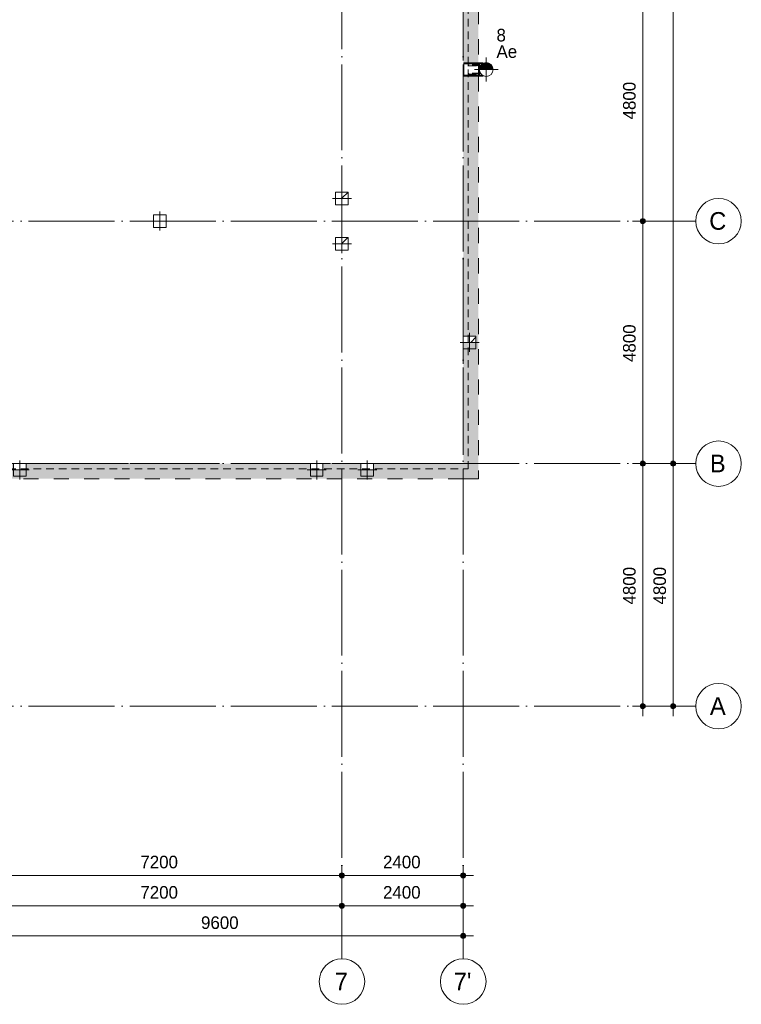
# Model space of a CAD drawing. Header units: millimetres. Extents: x -2900 to 56100, y -900 to 49332.
# Tile 7 of 9: x 41825 to 56100, y -900 to 18586. Entities that reach past the tile are written whole.
import ezdxf

# ---------------------------------------------------------------- set-up
doc = ezdxf.new("R2010")
doc.units = ezdxf.units.MM
for name, pattern in [('WSP_hartlijn', [800, 500, -100, 100, -100]), ('WSP_hhidden', [250, 150, -100]), ('WSP_hidden', [600, 300, -300]), ('WSP_stramienlijn', [2000, 1700, -150, 0, -150])]:
    doc.linetypes.add(name, pattern=pattern)
for name, color, linetype, lineweight in [('00_algemeen - 0_25mm', 2, 'Continuous', 18), ('00_algemeen - hartlijn', 7, 'WSP_hartlijn', 13), ('00_maatvoering', 8, 'Continuous', 13), ('00_maatvoering-100', 8, 'Continuous', 13), ('07_stramien', 4, 'Continuous', 13), ('16_funderingsconstructies', 2, 'Continuous', 18), ('16_structural foundations - tags', 7, 'Continuous', 18), ('28_hoofddraagconstructies - kolommen en liggers', 1, 'Continuous', 13)]:
    doc.layers.add(name, color=color, linetype=linetype, lineweight=lineweight)
doc.layers.add('00_algemeen - beyond', color=9, linetype='Continuous')
doc.styles.add('Revittext', font='txt', dxfattribs={"height": 350})
doc.styles.add('Revittext_1', font='txt', dxfattribs={"height": 250})
doc.dimstyles.new('WSP_25_-_transparant', dxfattribs={"dimscale": 304.8, "dimtxt": 252.223969, "dimasz": 1.312336, "dimexe": 0.656168, "dimexo": 0.0625, "dimgap": 0.213255, "dimtad": 1, "dimdec": 0, "dimzin": 0, "dimdsep": 46, "dimtxsty": 'Revittext_1', "dimblk1": 'DOTSMALL', "dimblk2": 'DOTSMALL', "dimsah": 1, "dimcen": 0.09, "dimdle": 0.656168, "dimazin": 0, "dimtfac": 1, "dimtdec": 4, "dimtix": 1, "dimtmove": 0, "dimatfit": 3, "dimfxl": 0.656168, "dimfxlon": 1, "dimtvp": 1, "dimtolj": 1, "dimtzin": 0, "dimarcsym": 2})
pattern_1 = [(45, (-47700, -9675), (-449.013, 449.013), []), (45, (-47541.25, -9675), (0, 898.026), []), (45, (-47858.75, -9675), (0, 898.026), [])]
pattern_2 = [(45, (-44600, -14600), (-449.013, 449.013), []), (45, (-44441.25, -14600), (0, 898.026), []), (45, (-44758.75, -14600), (0, 898.026), [])]
pattern_3 = [(45, (-48200, -15050), (-449.013, 449.013), []), (45, (-48041.25, -15050), (0, 898.026), []), (45, (-48358.75, -15050), (0, 898.026), [])]
pattern_4 = [(45, (-48200, -14150), (-449.013, 449.013), []), (45, (-48041.25, -14150), (0, 898.026), []), (45, (-48358.75, -14150), (0, 898.026), [])]
pattern_5 = [(45, (-50725, -12200), (-449.013, 449.013), []), (45, (-50566.25, -12200), (0, 898.0256), []), (45, (-50883.75, -12200), (0, 898.0256), [])]

# ---------------------------------------------------------------- blocks, each defined once
blk = doc.blocks.new('17_WSP_FD_beton - fundatiepaal v21-1 - ø273_285 _stalen buis_ met kopmoment-V122-palenplan - plot - 100')
at = {"layer": '16_funderingsconstructies'}
for points in [[(0, 136), (0, 0), (96, 97), (68, 118), (35, 132)], [(0, 0), (136, 0), (132, 35), (118, 68), (96, 96)], [(0, 0), (97, -97), (118, -68), (132, -35), (136, 0), (96, 0)], [(0, -36), (0, -137), (35, -132), (68, -118), (97, -97), (0, 0)]]:
    blk.add_hatch(color=256, dxfattribs=at).paths.add_polyline_path(points)
at = {"layer": '00_algemeen - 0_25mm'}
for p, q in [((0, 205), (0, -205)), ((205, 0), (-205, 0))]:
    blk.add_line(p, q, dxfattribs=at)
blk.add_circle((0, 0), 136, dxfattribs=at)
at = {"layer": '00_algemeen - hartlijn'}
for p, q in [((0, -237), (0, 236)), ((-237, 0), (236, 0))]:
    blk.add_line(p, q, dxfattribs=at)
blk = doc.blocks.new('17_WSP_FD_prefab - fundatiepaal v18-0 - 250x250-V105-palenplan - plot - 100')
at = {"layer": '16_funderingsconstructies', "lineweight": 13}
h = blk.add_hatch(dxfattribs=at)
h.set_pattern_fill('FP_79', color=10, style=0, pattern_type=2)
h.set_pattern_definition([(45, (-41825, -9675), (-449.013, 449.013), []), (45, (-41666.25, -9675), (0, 898.026), []), (45, (-41983.75, -9675), (0, 898.026), [])])
h.paths.add_polyline_path([(0, 0), (125, 0), (125, 125)])
at = {"layer": '00_algemeen - 0_25mm', "color": 8}
for p, q in [((-187.5, 0), (187.5, 0)), ((-125, 125), (125, 125)), ((-125, -125), (-125, 125)), ((0, 187.5), (0, -187.5)), ((125, 125), (125, -125)), ((125, -125), (-125, -125))]:
    blk.add_line(p, q, dxfattribs=at)
blk = doc.blocks.new('17_WSP_FD_prefab - fundatiepaal v18-0 - 250x250-V106-palenplan - plot - 100')
at = {"layer": '16_funderingsconstructies', "lineweight": 13}
h = blk.add_hatch(dxfattribs=at)
h.set_pattern_fill('FP_80', color=10, style=0, pattern_type=2)
h.set_pattern_definition(pattern_1)
h.paths.add_polyline_path([(-125, 0), (0, 0), (-125, 125)])
h = blk.add_hatch(dxfattribs=at)
h.set_pattern_fill('FP_80', color=10, style=0, pattern_type=2)
h.set_pattern_definition(pattern_1)
h.paths.add_polyline_path([(0, 0), (0, 125), (-125, 125)])
at = {"layer": '00_algemeen - 0_25mm', "color": 8}
for p, q in [((-187.5, 0), (187.5, 0)), ((-125, 125), (125, 125)), ((-125, -125), (-125, 125)), ((0, 187.5), (0, -187.5)), ((125, 125), (125, -125)), ((125, -125), (-125, -125))]:
    blk.add_line(p, q, dxfattribs=at)
blk = doc.blocks.new('17_WSP_FD_prefab - fundatiepaal v18-0 - 250x250-V107-palenplan - plot - 100')
at = {"layer": '00_algemeen - 0_25mm', "color": 8}
for p, q in [((-187.5, 0), (187.5, 0)), ((-125, 125), (125, 125)), ((-125, -125), (-125, 125)), ((0, 187.5), (0, -187.5)), ((125, 125), (125, -125)), ((125, -125), (-125, -125))]:
    blk.add_line(p, q, dxfattribs=at)
blk = doc.blocks.new('17_WSP_FD_prefab - fundatiepaal v18-0 - 250x250-V108-palenplan - plot - 100')
at = {"layer": '16_funderingsconstructies', "lineweight": 13}
h = blk.add_hatch(dxfattribs=at)
h.set_pattern_fill('FP_81', color=10, style=0, pattern_type=2)
h.set_pattern_definition(pattern_2)
h.paths.add_polyline_path([(-125, 0), (0, 0), (-125, 125)])
h = blk.add_hatch(dxfattribs=at)
h.set_pattern_fill('FP_81', color=10, style=0, pattern_type=2)
h.set_pattern_definition(pattern_2)
h.paths.add_polyline_path([(0, 0), (0, 125), (-125, 125)])
at = {"layer": '00_algemeen - 0_25mm', "color": 8}
for p, q in [((-187.5, 0), (187.5, 0)), ((-125, 125), (125, 125)), ((-125, -125), (-125, 125)), ((0, 187.5), (0, -187.5)), ((125, 125), (125, -125)), ((125, -125), (-125, -125))]:
    blk.add_line(p, q, dxfattribs=at)
blk = doc.blocks.new('17_WSP_FD_prefab - fundatiepaal v18-0 - 250x250-V109-palenplan - plot - 100')
at = {"layer": '16_funderingsconstructies', "lineweight": 13}
h = blk.add_hatch(dxfattribs=at)
h.set_pattern_fill('FP_82', color=10, style=0, pattern_type=2)
h.set_pattern_definition(pattern_3)
h.paths.add_polyline_path([(-125, 0), (0, 0), (-125, 125)])
h = blk.add_hatch(dxfattribs=at)
h.set_pattern_fill('FP_82', color=10, style=0, pattern_type=2)
h.set_pattern_definition(pattern_3)
h.paths.add_polyline_path([(0, 0), (0, 125), (-125, 125)])
h = blk.add_hatch(dxfattribs=at)
h.set_pattern_fill('FP_82', color=10, style=0, pattern_type=2)
h.set_pattern_definition(pattern_3)
h.paths.add_polyline_path([(125, 0), (125, 125), (0, 0), (15.6, 0)])
h = blk.add_hatch(dxfattribs=at)
h.set_pattern_fill('FP_82', color=10, style=0, pattern_type=2)
h.set_pattern_definition(pattern_3)
h.paths.add_polyline_path([(0, 0), (125, 125), (0, 125)])
at = {"layer": '00_algemeen - 0_25mm', "color": 8}
for p, q in [((-187.5, 0), (187.5, 0)), ((-125, 125), (125, 125)), ((-125, -125), (-125, 125)), ((0, 187.5), (0, -187.5)), ((125, 125), (125, -125)), ((125, -125), (-125, -125))]:
    blk.add_line(p, q, dxfattribs=at)
blk = doc.blocks.new('17_WSP_FD_prefab - fundatiepaal v18-0 - 250x250-V110-palenplan - plot - 100')
at = {"layer": '16_funderingsconstructies', "lineweight": 13}
h = blk.add_hatch(dxfattribs=at)
h.set_pattern_fill('FP_83', color=10, style=0, pattern_type=2)
h.set_pattern_definition(pattern_4)
h.paths.add_polyline_path([(-125, 0), (0, 0), (-125, 125)])
h = blk.add_hatch(dxfattribs=at)
h.set_pattern_fill('FP_83', color=10, style=0, pattern_type=2)
h.set_pattern_definition(pattern_4)
h.paths.add_polyline_path([(0, 0), (0, 125), (-125, 125)])
h = blk.add_hatch(dxfattribs=at)
h.set_pattern_fill('FP_83', color=10, style=0, pattern_type=2)
h.set_pattern_definition(pattern_4)
h.paths.add_polyline_path([(125, 0), (125, 125), (0, 0), (15.6, 0)])
h = blk.add_hatch(dxfattribs=at)
h.set_pattern_fill('FP_83', color=10, style=0, pattern_type=2)
h.set_pattern_definition(pattern_4)
h.paths.add_polyline_path([(0, 0), (125, 125), (0, 125)])
at = {"layer": '00_algemeen - 0_25mm', "color": 8}
for p, q in [((-187.5, 0), (187.5, 0)), ((-125, 125), (125, 125)), ((-125, -125), (-125, 125)), ((0, 187.5), (0, -187.5)), ((125, 125), (125, -125)), ((125, -125), (-125, -125))]:
    blk.add_line(p, q, dxfattribs=at)
blk = doc.blocks.new('17_WSP_FD_prefab - fundatiepaal v18-0 - 250x250-V121-palenplan - plot - 100')
at = {"layer": '16_funderingsconstructies', "lineweight": 13}
h = blk.add_hatch(dxfattribs=at)
h.set_pattern_fill('FP_92', color=10, style=0, pattern_type=2)
h.set_pattern_definition(pattern_5)
h.paths.add_polyline_path([(-125, 0), (0, 0), (-125, 125)])
h = blk.add_hatch(dxfattribs=at)
h.set_pattern_fill('FP_92', color=10, style=0, pattern_type=2)
h.set_pattern_definition(pattern_5)
h.paths.add_polyline_path([(0, 0), (0, 125), (-125, 125)])
h = blk.add_hatch(dxfattribs=at)
h.set_pattern_fill('FP_92', color=10, style=0, pattern_type=2)
h.set_pattern_definition(pattern_5)
h.paths.add_polyline_path([(0, 0), (125, 0), (125, 125)])
h = blk.add_hatch(dxfattribs=at)
h.set_pattern_fill('FP_92', color=10, style=0, pattern_type=2)
h.set_pattern_definition(pattern_5)
h.paths.add_polyline_path([(0, 0), (125, 125), (0, 125)])
at = {"layer": '00_algemeen - 0_25mm', "color": 8}
for p, q in [((-187.5, 0), (187.5, 0)), ((-125, 125), (125, 125)), ((-125, -125), (-125, 125)), ((0, 187.5), (0, -187.5)), ((125, 125), (125, -125)), ((125, -125), (-125, -125))]:
    blk.add_line(p, q, dxfattribs=at)
blk = doc.blocks.new('WSP_fr - lepelconstructie - WSP_fr - lepelconstructie-V127-palenplan - plot - 100')
at = {"layer": '00_algemeen - beyond', "linetype": 'WSP_hidden', "lineweight": 13}
for p, q in [((-90, 126), (-90, 130)), ((-90, 130), (0, 130)), ((-23, 114), (-84, 119)), ((-10, -100), (-10, 100)), ((0, 130), (0, 135)), ((0, 135), (290, 135)), ((0, 130), (0, -130)), ((290, 130), (0, 130)), ((0, 115), (290, 115)), ((290, 135), (290, -135)), ((290, 115), (290, 130)), ((-90, -130), (-90, -126)), ((0, -130), (-90, -130)), ((-84, -119), (-23, -114)), ((290, -115), (0, -115)), ((0, -135), (0, -130)), ((0, -130), (290, -130)), ((290, -135), (0, -135)), ((290, -130), (290, -115))]:
    blk.add_line(p, q, dxfattribs=at)
for centre, radius, start, end in [((-83, 126), 7, 180, 263.3313), ((-24, 100), 14, 0, 86.2626), ((-83, -126), 7, 96.6687, 180), ((-24, -100), 14, 273.7374, 360)]:
    blk.add_arc(centre, radius, start, end, dxfattribs=at)
at = {"layer": '28_hoofddraagconstructies - kolommen en liggers', "linetype": 'WSP_hhidden'}
for p, q in [((-5, 89), (-5, 72)), ((-5, -71), (-5, -88))]:
    blk.add_line(p, q, dxfattribs=at)
blk = doc.blocks.new('28_WSP_SF_booranker - booranker-V125-palenplan - plot - 100')
at = {"layer": '00_algemeen - beyond', "linetype": 'WSP_hhidden', "lineweight": 13}
for points in [[(50912, 17520), (50914, 17520), (50914, 17538), (50910, 17538), (50910, 17520)], [(50925, 17529), (50927, 17533), (50925, 17537), (50915, 17537), (50914, 17533), (50915, 17529)], [(50914, 17502), (50914, 17520), (50910, 17520), (50910, 17502), (50912, 17502)], [(50925, 17511), (50927, 17520), (50925, 17529), (50915, 17529), (50914, 17520), (50915, 17511)], [(50925, 17503), (50927, 17507), (50925, 17511), (50915, 17511), (50914, 17507), (50915, 17503)], [(50927, 17520), (50926, 17529), (50925, 17529), (50926, 17524)], [(50927, 17520), (50926, 17529), (50925, 17529), (50926, 17524)]]:
    blk.add_hatch(color=256, dxfattribs=at).paths.add_polyline_path(points)
h = blk.add_hatch(color=256, dxfattribs=at)
h.paths.add_polyline_path([(50914, 17511), (50915, 17511), (50914, 17514), (50914, 17512)])
h.paths.add_polyline_path([(50926, 17511), (50927, 17511), (50926, 17516), (50925, 17511)])
h = blk.add_hatch(color=256, dxfattribs=at)
h.paths.add_polyline_path([(50926, 17511), (50927, 17511), (50926, 17516), (50925, 17511)])
h.paths.add_polyline_path([(50915, 17511), (50914, 17515), (50914, 17511)])
at = {"layer": '00_algemeen - beyond', "linetype": 'WSP_hidden', "lineweight": 13}
for p, q in [((50914, 17538), (50910, 17538)), ((50914, 17520), (50914, 17538)), ((50925, 17537), (50915, 17537)), ((50910, 17501), (50914, 17501)), ((50915, 17537), (50914, 17535)), ((50914, 17502), (50914, 17520)), ((50914, 17505), (50915, 17503)), ((50925, 17529), (50915, 17529)), ((50925, 17511), (50915, 17511)), ((50925, 17503), (50915, 17503)), ((50927, 17535), (50925, 17537)), ((50925, 17503), (50927, 17505)), ((50927, 17533), (50927, 17534)), ((50927, 17520), (50927, 17533)), ((50927, 17507), (50927, 17520)), ((50927, 17506), (50927, 17507))]:
    blk.add_line(p, q, dxfattribs=at)
for points, knots in [([(50914, 17533), (50914, 17534), (50914, 17535), (50915, 17537), (50915, 17537)], [0.0208179, 0.0208179, 0.0208179, 0.0208179, 0.5, 1, 1, 1, 1]), ([(50915, 17529), (50915, 17529), (50914, 17531), (50914, 17532), (50914, 17533)], [0, 0, 0, 0, 0.5, 0.9447448, 0.9447448, 0.9447448, 0.9447448]), ([(50914, 17521), (50914, 17522), (50914, 17525), (50915, 17527), (50915, 17529)], [0.0681291, 0.0681291, 0.0681291, 0.0681291, 0.5, 1, 1, 1, 1]), ([(50915, 17511), (50915, 17513), (50914, 17515), (50914, 17518), (50914, 17519)], [0, 0, 0, 0, 0.5, 0.9309481, 0.9309481, 0.9309481, 0.9309481]), ([(50914, 17507), (50914, 17508), (50914, 17509), (50915, 17511), (50915, 17511)], [0.0545168, 0.0545168, 0.0545168, 0.0545168, 0.5, 1, 1, 1, 1]), ([(50915, 17503), (50915, 17503), (50914, 17505), (50914, 17506), (50914, 17507)], [0, 0, 0, 0, 0.5, 0.9790387, 0.9790387, 0.9790387, 0.9790387])]:
    blk.add_open_spline(points, degree=3, knots=knots, dxfattribs=at)
for points in [[(50925, 17537), (50926, 17537), (50926, 17535), (50926, 17534), (50927, 17533)], [(50927, 17533), (50926, 17532), (50926, 17531), (50926, 17529), (50925, 17529)], [(50925, 17529), (50926, 17527), (50926, 17524), (50926, 17521), (50927, 17520)], [(50927, 17520), (50926, 17519), (50926, 17516), (50926, 17513), (50925, 17511)], [(50925, 17511), (50926, 17511), (50926, 17509), (50926, 17508), (50927, 17507)], [(50927, 17507), (50926, 17506), (50926, 17505), (50926, 17503), (50925, 17503)]]:
    blk.add_open_spline(points, degree=3, dxfattribs=at)
at = {"layer": '28_hoofddraagconstructies - kolommen en liggers', "linetype": 'WSP_hhidden'}
for p, q in [((50694, 17530), (50689, 17530)), ((50926, 17520), (50689, 17520)), ((50689, 17520), (50689, 17520)), ((50689, 17520), (50689, 17520)), ((50689, 17510), (50694, 17510)), ((50702, 17522), (50694, 17530)), ((50694, 17520), (50694, 17520)), ((50694, 17520), (50694, 17520)), ((50694, 17510), (50702, 17517)), ((50709, 17530), (50702, 17522)), ((50702, 17520), (50702, 17520)), ((50702, 17520), (50702, 17520)), ((50702, 17517), (50709, 17510)), ((50927, 17530), (50709, 17530)), ((50709, 17520), (50709, 17520)), ((50709, 17520), (50709, 17520)), ((50709, 17510), (50927, 17510)), ((50927, 17530), (50887, 17530)), ((50887, 17520), (50887, 17520)), ((50887, 17520), (50887, 17520)), ((50887, 17510), (50927, 17510)), ((50889, 17520), (50889, 17520)), ((50889, 17520), (50889, 17520)), ((50927, 17534), (50927, 17535)), ((50927, 17505), (50927, 17506))]:
    blk.add_line(p, q, dxfattribs=at)
blk = doc.blocks.new('28_WSP_SF_booranker - booranker-V126-palenplan - plot - 100')
at = {"layer": '00_algemeen - beyond', "linetype": 'WSP_hhidden', "lineweight": 13}
for points in [[(50914, 17680), (50914, 17698), (50910, 17698), (50910, 17680), (50912, 17680)], [(50914, 17662), (50914, 17680), (50910, 17680), (50910, 17662), (50912, 17662)], [(50925, 17689), (50927, 17693), (50925, 17697), (50915, 17697), (50914, 17693), (50915, 17689)], [(50925, 17671), (50927, 17680), (50925, 17689), (50915, 17689), (50914, 17680), (50915, 17671)], [(50925, 17663), (50927, 17667), (50925, 17671), (50915, 17671), (50914, 17667), (50915, 17663), (50923, 17663)], [(50927, 17680), (50926, 17689), (50925, 17689), (50926, 17684)], [(50927, 17680), (50926, 17689), (50925, 17689), (50926, 17684)]]:
    blk.add_hatch(color=256, dxfattribs=at).paths.add_polyline_path(points)
h = blk.add_hatch(color=256, dxfattribs=at)
h.paths.add_polyline_path([(50927, 17671), (50926, 17676), (50926, 17671)])
h.paths.add_polyline_path([(50914, 17671), (50915, 17671), (50914, 17674), (50914, 17671)])
h = blk.add_hatch(color=256, dxfattribs=at)
h.paths.add_polyline_path([(50926, 17671), (50927, 17671), (50926, 17676), (50925, 17671)])
h.paths.add_polyline_path([(50915, 17671), (50914, 17675), (50914, 17671)])
at = {"layer": '00_algemeen - beyond', "linetype": 'WSP_hidden', "lineweight": 13}
for p, q in [((50914, 17698), (50910, 17698)), ((50910, 17661), (50914, 17661)), ((50914, 17680), (50914, 17698)), ((50915, 17697), (50914, 17695)), ((50914, 17662), (50914, 17680)), ((50914, 17665), (50915, 17663)), ((50925, 17697), (50915, 17697)), ((50925, 17689), (50915, 17689)), ((50925, 17671), (50915, 17671)), ((50925, 17663), (50915, 17663)), ((50927, 17695), (50925, 17697)), ((50925, 17663), (50927, 17665)), ((50927, 17693), (50927, 17694)), ((50927, 17680), (50927, 17693)), ((50927, 17667), (50927, 17680)), ((50927, 17666), (50927, 17667))]:
    blk.add_line(p, q, dxfattribs=at)
for points, knots in [([(50914, 17693), (50914, 17694), (50914, 17695), (50915, 17697), (50915, 17697)], [0.0208179, 0.0208179, 0.0208179, 0.0208179, 0.5, 1, 1, 1, 1]), ([(50915, 17689), (50915, 17689), (50914, 17691), (50914, 17692), (50914, 17693)], [0, 0, 0, 0, 0.5, 0.9447448, 0.9447448, 0.9447448, 0.9447448]), ([(50914, 17681), (50914, 17682), (50914, 17685), (50915, 17687), (50915, 17689)], [0.0681291, 0.0681291, 0.0681291, 0.0681291, 0.5, 1, 1, 1, 1]), ([(50915, 17671), (50915, 17673), (50914, 17675), (50914, 17678), (50914, 17679)], [0, 0, 0, 0, 0.5, 0.9309481, 0.9309481, 0.9309481, 0.9309481]), ([(50914, 17667), (50914, 17668), (50914, 17669), (50915, 17671), (50915, 17671)], [0.0545168, 0.0545168, 0.0545168, 0.0545168, 0.5, 1, 1, 1, 1]), ([(50915, 17663), (50915, 17663), (50914, 17665), (50914, 17666), (50914, 17667)], [0, 0, 0, 0, 0.5, 0.9790387, 0.9790387, 0.9790387, 0.9790387])]:
    blk.add_open_spline(points, degree=3, knots=knots, dxfattribs=at)
for points in [[(50925, 17697), (50926, 17697), (50926, 17695), (50926, 17694), (50927, 17693)], [(50927, 17693), (50926, 17692), (50926, 17691), (50926, 17689), (50925, 17689)], [(50925, 17689), (50926, 17687), (50926, 17684), (50926, 17681), (50927, 17680)], [(50927, 17680), (50926, 17679), (50926, 17676), (50926, 17673), (50925, 17671)], [(50925, 17671), (50926, 17671), (50926, 17669), (50926, 17668), (50927, 17667)], [(50927, 17667), (50926, 17666), (50926, 17665), (50926, 17663), (50925, 17663)]]:
    blk.add_open_spline(points, degree=3, dxfattribs=at)
at = {"layer": '28_hoofddraagconstructies - kolommen en liggers', "linetype": 'WSP_hhidden'}
for p, q in [((50694, 17690), (50689, 17690)), ((50926, 17680), (50689, 17680)), ((50689, 17680), (50689, 17680)), ((50689, 17680), (50689, 17680)), ((50689, 17670), (50694, 17670)), ((50702, 17682), (50694, 17690)), ((50694, 17680), (50694, 17680)), ((50694, 17680), (50694, 17680)), ((50694, 17670), (50702, 17677)), ((50709, 17690), (50702, 17682)), ((50702, 17680), (50702, 17680)), ((50702, 17680), (50702, 17680)), ((50702, 17677), (50709, 17670)), ((50927, 17690), (50709, 17690)), ((50709, 17680), (50709, 17680)), ((50709, 17680), (50709, 17680)), ((50709, 17670), (50927, 17670)), ((50927, 17690), (50887, 17690)), ((50887, 17680), (50887, 17680)), ((50887, 17680), (50887, 17680)), ((50887, 17670), (50927, 17670)), ((50889, 17680), (50889, 17680)), ((50889, 17680), (50889, 17680)), ((50927, 17694), (50927, 17695)), ((50927, 17665), (50927, 17666))]:
    blk.add_line(p, q, dxfattribs=at)
blk = doc.blocks.new('Grid - Stramienbol 9_0mm-3500-palenplan - plot - 100')
at = {"layer": '07_stramien'}
blk.add_circle((0, 0), 4.5, dxfattribs=at)
blk = doc.blocks.new('DIMBLOCK32-palenplan - plot - 100')
at = {"layer": '00_maatvoering-100'}
h = blk.add_hatch(color=256, dxfattribs=at)
edge = h.paths.add_edge_path()
edge.add_arc((41000, 1052), 50, 0, 360)
h = blk.add_hatch(color=256, dxfattribs=at)
edge = h.paths.add_edge_path()
edge.add_arc((48200, 1052), 50, 0, 360)
for p, q in [((41000, 1252), (41000, 852)), ((41000, 1052), (41000, 1252)), ((48200, 1252), (48200, 852)), ((48200, 1052), (48200, 1252)), ((41000, 1052), (48200, 1052))]:
    blk.add_line(p, q, dxfattribs=at)
for centre in [(41000, 1052), (48200, 1052)]:
    blk.add_circle(centre, 50, dxfattribs=at)
at = {"layer": '00_maatvoering-100', "color": 0, "insert": (44212, 1441), "char_height": 250, "width": 931.29, "attachment_point": 1, "line_spacing_factor": 0.931288, "style": 'Revittext_1'}
blk.add_mtext('7200', dxfattribs=at)
blk = doc.blocks.new('_DotSmall')
at = {"color": 0, "linetype": 'ByBlock', "const_width": 0.5}
blk.add_lwpolyline([(-0.0625, 0, 1), (0.0625, 0, 1)], format="xyb", close=True, dxfattribs=at)
blk = doc.blocks.new('DIMBLOCK33-palenplan - plot - 100')
at = {"layer": '00_maatvoering-100'}
h = blk.add_hatch(color=256, dxfattribs=at)
edge = h.paths.add_edge_path()
edge.add_arc((48200, 1052), 50, 0, 360)
h = blk.add_hatch(color=256, dxfattribs=at)
edge = h.paths.add_edge_path()
edge.add_arc((50600, 1052), 50, 0, 360)
for p, q in [((48200, 1252), (48200, 852)), ((48200, 1052), (48200, 1252)), ((50600, 1252), (50600, 852)), ((50600, 1052), (50600, 1252)), ((48200, 1052), (50800, 1052))]:
    blk.add_line(p, q, dxfattribs=at)
for centre in [(48200, 1052), (50600, 1052)]:
    blk.add_circle(centre, 50, dxfattribs=at)
at = {"layer": '00_maatvoering-100', "color": 0, "insert": (49012, 1441), "char_height": 250, "width": 931.29, "attachment_point": 1, "line_spacing_factor": 0.931288, "style": 'Revittext_1'}
blk.add_mtext('2400', dxfattribs=at)
blk = doc.blocks.new('DIMBLOCK36-palenplan - plot - 100')
at = {"layer": '00_maatvoering-100'}
h = blk.add_hatch(color=256, dxfattribs=at)
edge = h.paths.add_edge_path()
edge.add_arc((41000, 452), 50, 0, 360)
h = blk.add_hatch(color=256, dxfattribs=at)
edge = h.paths.add_edge_path()
edge.add_arc((50600, 452), 50, 0, 360)
for p, q in [((41000, 652), (41000, 252)), ((41000, 452), (41000, 652)), ((50600, 652), (50600, 252)), ((50600, 452), (50600, 652)), ((41000, 452), (50800, 452))]:
    blk.add_line(p, q, dxfattribs=at)
for centre in [(41000, 452), (50600, 452)]:
    blk.add_circle(centre, 50, dxfattribs=at)
at = {"layer": '00_maatvoering-100', "color": 0, "insert": (45412, 841), "char_height": 250, "width": 931.29, "attachment_point": 1, "line_spacing_factor": 0.931288, "style": 'Revittext_1'}
blk.add_mtext('9600', dxfattribs=at)
blk = doc.blocks.new('DIMBLOCK41-palenplan - plot - 100')
at = {"layer": '00_maatvoering-100'}
h = blk.add_hatch(color=256, dxfattribs=at)
edge = h.paths.add_edge_path()
edge.add_arc((41000, 1652), 50, 0, 360)
h = blk.add_hatch(color=256, dxfattribs=at)
edge = h.paths.add_edge_path()
edge.add_arc((48200, 1652), 50, 0, 360)
for p, q in [((41000, 1852), (41000, 1452)), ((41000, 1652), (41000, 1852)), ((48200, 1852), (48200, 1452)), ((48200, 1652), (48200, 1852)), ((40800, 1652), (48200, 1652))]:
    blk.add_line(p, q, dxfattribs=at)
for centre in [(41000, 1652), (48200, 1652)]:
    blk.add_circle(centre, 50, dxfattribs=at)
at = {"layer": '00_maatvoering-100', "color": 0, "insert": (44212, 2041), "char_height": 250, "width": 931.29, "attachment_point": 1, "line_spacing_factor": 0.931288, "style": 'Revittext_1'}
blk.add_mtext('7200', dxfattribs=at)
blk = doc.blocks.new('DIMBLOCK42-palenplan - plot - 100')
at = {"layer": '00_maatvoering-100'}
h = blk.add_hatch(color=256, dxfattribs=at)
edge = h.paths.add_edge_path()
edge.add_arc((48200, 1652), 50, 0, 360)
h = blk.add_hatch(color=256, dxfattribs=at)
edge = h.paths.add_edge_path()
edge.add_arc((50600, 1652), 50, 0, 360)
for p, q in [((48200, 1852), (48200, 1452)), ((48200, 1652), (48200, 1852)), ((50600, 1852), (50600, 1452)), ((50600, 1652), (50600, 1852)), ((48200, 1652), (50800, 1652))]:
    blk.add_line(p, q, dxfattribs=at)
for centre in [(48200, 1652), (50600, 1652)]:
    blk.add_circle(centre, 50, dxfattribs=at)
at = {"layer": '00_maatvoering-100', "color": 0, "insert": (49012, 2041), "char_height": 250, "width": 931.29, "attachment_point": 1, "line_spacing_factor": 0.931288, "style": 'Revittext_1'}
blk.add_mtext('2400', dxfattribs=at)
blk = doc.blocks.new('DIMBLOCK47-palenplan - plot - 100')
at = {"layer": '00_maatvoering-100'}
h = blk.add_hatch(color=256, dxfattribs=at)
edge = h.paths.add_edge_path()
edge.add_arc((54149, 19400), 50, 0, 360)
h = blk.add_hatch(color=256, dxfattribs=at)
edge = h.paths.add_edge_path()
edge.add_arc((54149, 14600), 50, 0, 360)
for p, q in [((54349, 19400), (53949, 19400)), ((54149, 19400), (54149, 14600)), ((54149, 19400), (54349, 19400)), ((54349, 14600), (53949, 14600)), ((54149, 14600), (54349, 14600))]:
    blk.add_line(p, q, dxfattribs=at)
for centre in [(54149, 19400), (54149, 14600)]:
    blk.add_circle(centre, 50, dxfattribs=at)
at = {"layer": '00_maatvoering-100', "color": 0, "insert": (53760, 16612), "char_height": 250, "width": 931.29, "attachment_point": 1, "rotation": 90, "line_spacing_factor": 0.931288, "style": 'Revittext_1'}
blk.add_mtext('4800', dxfattribs=at)
blk = doc.blocks.new('DIMBLOCK48-palenplan - plot - 100')
at = {"layer": '00_maatvoering-100'}
h = blk.add_hatch(color=256, dxfattribs=at)
edge = h.paths.add_edge_path()
edge.add_arc((54149, 14600), 50, 0, 360)
h = blk.add_hatch(color=256, dxfattribs=at)
edge = h.paths.add_edge_path()
edge.add_arc((54149, 9800), 50, 0, 360)
for p, q in [((54349, 14600), (53949, 14600)), ((54149, 14600), (54149, 9800)), ((54149, 14600), (54349, 14600)), ((54349, 9800), (53949, 9800)), ((54149, 9800), (54349, 9800))]:
    blk.add_line(p, q, dxfattribs=at)
for centre in [(54149, 14600), (54149, 9800)]:
    blk.add_circle(centre, 50, dxfattribs=at)
at = {"layer": '00_maatvoering-100', "color": 0, "insert": (53760, 11812), "char_height": 250, "width": 931.29, "attachment_point": 1, "rotation": 90, "line_spacing_factor": 0.931288, "style": 'Revittext_1'}
blk.add_mtext('4800', dxfattribs=at)
blk = doc.blocks.new('DIMBLOCK49-palenplan - plot - 100')
at = {"layer": '00_maatvoering-100'}
h = blk.add_hatch(color=256, dxfattribs=at)
edge = h.paths.add_edge_path()
edge.add_arc((54149, 9800), 50, 0, 360)
h = blk.add_hatch(color=256, dxfattribs=at)
edge = h.paths.add_edge_path()
edge.add_arc((54149, 5000), 50, 0, 360)
for p, q in [((54349, 9800), (53949, 9800)), ((54149, 9800), (54149, 4800)), ((54149, 9800), (54349, 9800)), ((54349, 5000), (53949, 5000)), ((54149, 5000), (54349, 5000))]:
    blk.add_line(p, q, dxfattribs=at)
for centre in [(54149, 9800), (54149, 5000)]:
    blk.add_circle(centre, 50, dxfattribs=at)
at = {"layer": '00_maatvoering-100', "color": 0, "insert": (53760, 7012), "char_height": 250, "width": 931.29, "attachment_point": 1, "rotation": 90, "line_spacing_factor": 0.931288, "style": 'Revittext_1'}
blk.add_mtext('4800', dxfattribs=at)
blk = doc.blocks.new('DIMBLOCK51-palenplan - plot - 100')
at = {"layer": '00_maatvoering-100'}
h = blk.add_hatch(color=256, dxfattribs=at)
edge = h.paths.add_edge_path()
edge.add_arc((54749, 29000), 50, 0, 360)
h = blk.add_hatch(color=256, dxfattribs=at)
edge = h.paths.add_edge_path()
edge.add_arc((54749, 9800), 50, 0, 360)
for p, q in [((54949, 29000), (54549, 29000)), ((54749, 29000), (54749, 9800)), ((54749, 29000), (54949, 29000)), ((54949, 9800), (54549, 9800)), ((54749, 9800), (54949, 9800))]:
    blk.add_line(p, q, dxfattribs=at)
for centre in [(54749, 29000), (54749, 9800)]:
    blk.add_circle(centre, 50, dxfattribs=at)
at = {"layer": '00_maatvoering-100', "color": 0, "insert": (54360, 18915), "char_height": 250, "width": 1164.11, "attachment_point": 1, "rotation": 90, "line_spacing_factor": 0.931288, "style": 'Revittext_1'}
blk.add_mtext('19200', dxfattribs=at)
blk = doc.blocks.new('DIMBLOCK52-palenplan - plot - 100')
at = {"layer": '00_maatvoering-100'}
h = blk.add_hatch(color=256, dxfattribs=at)
edge = h.paths.add_edge_path()
edge.add_arc((54749, 9800), 50, 0, 360)
h = blk.add_hatch(color=256, dxfattribs=at)
edge = h.paths.add_edge_path()
edge.add_arc((54749, 5000), 50, 0, 360)
for p, q in [((54949, 9800), (54549, 9800)), ((54749, 9800), (54749, 4800)), ((54749, 9800), (54949, 9800)), ((54949, 5000), (54549, 5000)), ((54749, 5000), (54949, 5000))]:
    blk.add_line(p, q, dxfattribs=at)
for centre in [(54749, 9800), (54749, 5000)]:
    blk.add_circle(centre, 50, dxfattribs=at)
at = {"layer": '00_maatvoering-100', "color": 0, "insert": (54360, 7012), "char_height": 250, "width": 931.29, "attachment_point": 1, "rotation": 90, "line_spacing_factor": 0.931288, "style": 'Revittext_1'}
blk.add_mtext('4800', dxfattribs=at)

msp = doc.modelspace()

# ---------------------------------------------------------------- hatches: boundary and pattern name
at = {"layer": '00_algemeen - beyond'}
for points in [[(50600, 9500), (50900, 9500), (50900, 17465), (50610, 17465), (50610, 17735), (50900, 17735), (50900, 29000), (50600, 29000), (50600, 26725), (50850, 26725), (50850, 26600), (50600, 26600), (50600, 19525), (50850, 19525), (50850, 19400), (50600, 19400), (50600, 12325), (50850, 12325), (50850, 12200), (50600, 12200), (50600, 9800)], [(50600, 9500), (50600, 9800), (48825, 9800), (48825, 9675), (48575, 9675), (48575, 9800), (47825, 9800), (47825, 9675), (47575, 9675), (47575, 9800), (41950, 9800), (41950, 9675), (41700, 9675), (41700, 9800), (41000, 9800), (41000, 9500), (48875, 9500)]]:
    msp.add_hatch(color=256, dxfattribs=at).paths.add_polyline_path(points)

# ---------------------------------------------------------------- linework, layer by layer
at = {"layer": '00_algemeen - beyond', "linetype": 'WSP_hidden', "lineweight": 13}
for p, q in [((50900, 29000), (50900, 17735)), ((50600, 19275), (50600, 12325)), ((50900, 17465), (50900, 9500)), ((50600, 12075), (50600, 9800)), ((47575, 9800), (41950, 9800)), ((48575, 9800), (47825, 9800)), ((50600, 9800), (48825, 9800)), ((50600, 9500), (41300, 9500)), ((50900, 9500), (50600, 9500))]:
    msp.add_line(p, q, dxfattribs=at)
at = {"layer": '07_stramien', "linetype": 'WSP_stramienlijn'}
for p, q in [((48200, 0), (48200, 48432.3)), ((50600, 0), (50600, 48432.3)), ((-2000, 14600), (55200, 14600)), ((-2000, 9800), (55200, 9800)), ((-2000, 5000), (55200, 5000))]:
    msp.add_line(p, q, dxfattribs=at)
at = {"layer": '28_hoofddraagconstructies - kolommen en liggers', "linetype": 'WSP_hhidden'}
for p, q in [((50700, 9700), (50700, 29000)), ((41100, 9700), (50600, 9700)), ((50600, 9700), (50700, 9700))]:
    msp.add_line(p, q, dxfattribs=at)

# ---------------------------------------------------------------- block references
at = {"layer": '07_stramien', "xscale": 99.99999999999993, "yscale": 99.99999999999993, "zscale": 99.99999999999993, "rotation": 269.9999999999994}
for p in [(55650, 14600), (55650, 9800), (55650, 5000)]:
    msp.add_blockref('Grid - Stramienbol 9_0mm-3500-palenplan - plot - 100', p, dxfattribs=at)
at = {"layer": '07_stramien', "xscale": 99.99999999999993, "yscale": 99.99999999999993, "zscale": 99.99999999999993}
for p in [(48200, -450), (50600, -450)]:
    msp.add_blockref('Grid - Stramienbol 9_0mm-3500-palenplan - plot - 100', p, dxfattribs=at)
at = {"layer": '16_funderingsconstructies', "rotation": 89.9999999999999}
msp.add_blockref('17_WSP_FD_beton - fundatiepaal v21-1 - ø273_285 _stalen buis_ met kopmoment-V122-palenplan - plot - 100', (51055, 17600), dxfattribs=at)
at = {"layer": '16_funderingsconstructies', "color": 55, "lineweight": 13}
for name, p in [('17_WSP_FD_prefab - fundatiepaal v18-0 - 250x250-V109-palenplan - plot - 100', (48200, 15050)), ('17_WSP_FD_prefab - fundatiepaal v18-0 - 250x250-V108-palenplan - plot - 100', (44600, 14600)), ('17_WSP_FD_prefab - fundatiepaal v18-0 - 250x250-V110-palenplan - plot - 100', (48200, 14150)), ('17_WSP_FD_prefab - fundatiepaal v18-0 - 250x250-V121-palenplan - plot - 100', (50725, 12200)), ('17_WSP_FD_prefab - fundatiepaal v18-0 - 250x250-V105-palenplan - plot - 100', (41825, 9675)), ('17_WSP_FD_prefab - fundatiepaal v18-0 - 250x250-V106-palenplan - plot - 100', (47700, 9675)), ('17_WSP_FD_prefab - fundatiepaal v18-0 - 250x250-V107-palenplan - plot - 100', (48700, 9675))]:
    msp.add_blockref(name, p, dxfattribs=at)
at = {"layer": '28_hoofddraagconstructies - kolommen en liggers', "linetype": 'WSP_hhidden', "rotation": 180}
msp.add_blockref('WSP_fr - lepelconstructie - WSP_fr - lepelconstructie-V127-palenplan - plot - 100', (50900, 17600), dxfattribs=at)
at = {"layer": '28_hoofddraagconstructies - kolommen en liggers', "linetype": 'WSP_hhidden'}
for name in ['28_WSP_SF_booranker - booranker-V126-palenplan - plot - 100', '28_WSP_SF_booranker - booranker-V125-palenplan - plot - 100']:
    msp.add_blockref(name, (0, 0), dxfattribs=at)

# ---------------------------------------------------------------- texts
at = {"layer": '07_stramien', "char_height": 350, "attachment_point": 1, "style": 'Revittext'}
for s, insert, width in [('C', (55465.4, 14778.3), 432.911), ('B', (55478.9, 9978.3), 400.844), ('A', (55478.9, 5178.3), 400.844), ('7', (48057.4, -274.4), 336.709), ("7'", (50411.4, -274.4), 448.945)]:
    msp.add_mtext(s, dxfattribs=dict(at, insert=insert, width=width))

# ---------------------------------------------------------------- dimensions: what is measured, and where the dimension line sits
at = {"layer": '00_maatvoering'}
for base, p1, p2, override, picture, middle in [((54748.7, 9800), (54948.7, 29000), (54948.7, 9800), {"dimpost": '<>', "dimfxl": 19200}, 'DIMBLOCK51-palenplan - plot - 100', (54556, 19400)), ((54148.7, 14600), (54348.7, 19400), (54348.7, 14600), {"dimpost": '<>', "dimfxl": 4800}, 'DIMBLOCK47-palenplan - plot - 100', (53956, 17000)), ((54148.7, 9800), (54348.7, 14600), (54348.7, 9800), {"dimpost": '<>', "dimfxl": 4800}, 'DIMBLOCK48-palenplan - plot - 100', (53956, 12200)), ((54148.7, 5000), (54348.7, 9800), (54348.7, 5000), {"dimpost": '<>', "dimfxl": 4800}, 'DIMBLOCK49-palenplan - plot - 100', (53956, 7400)), ((54748.7, 5000), (54948.7, 9800), (54948.7, 5000), {"dimpost": '<>', "dimfxl": 4800}, 'DIMBLOCK52-palenplan - plot - 100', (54556, 7400))]:
    dim = msp.add_linear_dim(base=base, p1=p1, p2=p2, angle=90, dimstyle='WSP_25_-_transparant', override=override, dxfattribs=at)
    dim.commit()
    dim.dimension.update_dxf_attribs({"geometry": picture, "text_midpoint": middle})
for base, p1, p2, override, picture, middle in [((48200, 1652.2), (41000, 1852.2), (48200, 1852.2), {"dimpost": '<>', "dimfxl": 7200}, 'DIMBLOCK41-palenplan - plot - 100', (44600, 1844.9)), ((50600, 1652.2), (48200, 1852.2), (50600, 1852.2), {"dimpost": '<>', "dimfxl": 2400}, 'DIMBLOCK42-palenplan - plot - 100', (49400, 1844.9)), ((48200, 1052.2), (41000, 1252.2), (48200, 1252.2), {"dimpost": '<>', "dimfxl": 7200}, 'DIMBLOCK32-palenplan - plot - 100', (44600, 1244.9)), ((50600, 1052.2), (48200, 1252.2), (50600, 1252.2), {"dimpost": '<>', "dimfxl": 2400}, 'DIMBLOCK33-palenplan - plot - 100', (49400, 1244.9)), ((50600, 452.2), (41000, 652.2), (50600, 652.2), {"dimpost": '<>', "dimfxl": 9600}, 'DIMBLOCK36-palenplan - plot - 100', (45800, 644.9))]:
    dim = msp.add_linear_dim(base=base, p1=p1, p2=p2, dimstyle='WSP_25_-_transparant', override=override, dxfattribs=at)
    dim.commit()
    dim.dimension.update_dxf_attribs({"geometry": picture, "text_midpoint": middle})

# ---------------------------------------------------------------- next in the draw order: texts
at = {"layer": '16_structural foundations - tags', "lineweight": 13, "insert": (51256.9, 18080.3), "char_height": 250, "width": 513.08, "attachment_point": 1, "style": 'Revittext_1', "bg_fill": 3, "box_fill_scale": 1.25, "bg_fill_color": 256, "bg_fill_true_color": 13158600, "bg_fill_transparency": 0}
msp.add_mtext('Ae', dxfattribs=at)

# ---------------------------------------------------------------- next in the draw order: texts
at = {"layer": '16_structural foundations - tags', "lineweight": 13, "insert": (51256.9, 18405.4), "char_height": 250, "width": 232.489, "attachment_point": 1, "style": 'Revittext_1', "bg_fill": 3, "box_fill_scale": 1.25, "bg_fill_color": 256, "bg_fill_true_color": 13158600, "bg_fill_transparency": 0}
msp.add_mtext('8', dxfattribs=at)

doc.saveas('drawing.dxf')
